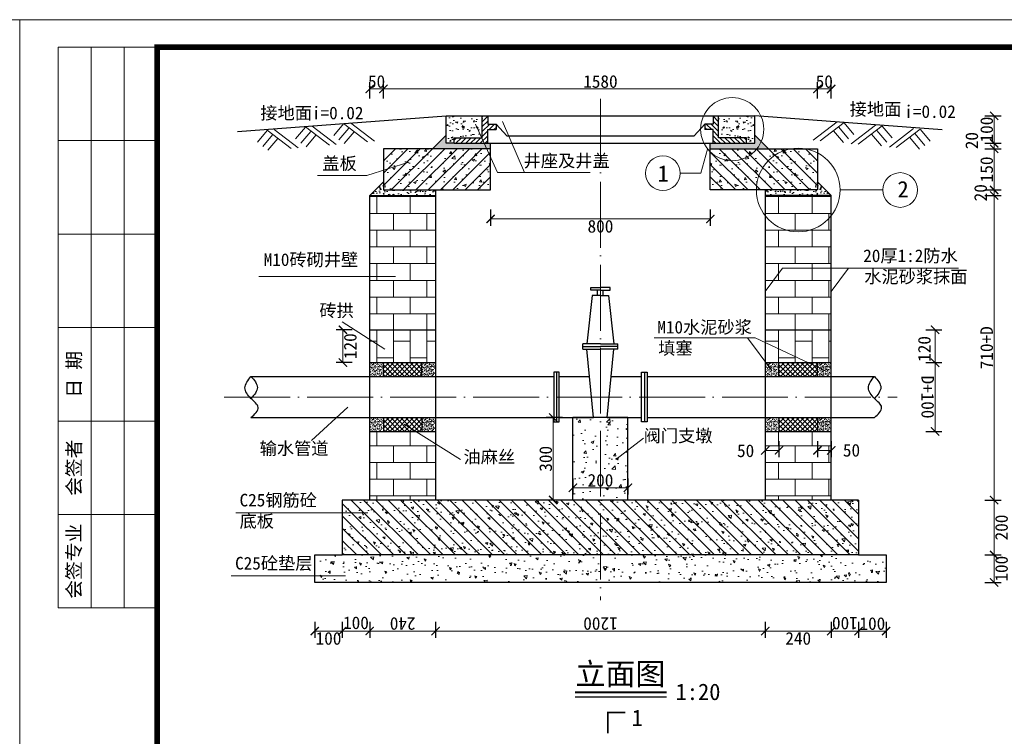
# Model space of a CAD drawing. Extents: x -27255 to 1448651, y 31034 to 8081248.
# Tile 53 of 198: x 585075 to 585254, y 3857103 to 3857233. Entities that reach past the tile are written whole.
import ezdxf

# ---------------------------------------------------------------- set-up
doc = ezdxf.new("R2010")
doc.units = 0
doc.linetypes.add('ACAD_ISO04W100', pattern=[30, 24, -3, 0, -3])
doc.layers.get('0').update_dxf_attribs({"linetype": 'CONTINUOUS'})
for name, color, linetype, lineweight in [('0 中心线', 1, 'ACAD_ISO04W100', 13), ('0 可见轮廓线', 2, 'CONTINUOUS', 30), ('0 填充', 4, 'CONTINUOUS', 9), ('0 细实线', 4, 'CONTINUOUS', 9), ('0.09标注线', 3, 'CONTINUOUS', 9), ('0.13填充', 8, 'CONTINUOUS', 9), ('图框', 7, 'CONTINUOUS', 20), ('文字', 7, 'CONTINUOUS', 15)]:
    doc.layers.add(name, color=color, linetype=linetype, lineweight=lineweight)
doc.styles.add('-仿宋_GB2312', font='FangSong_GB2312.ttf')
doc.styles.add('宋体', font='FangSong_GB2312.ttf')
doc.dimstyles.new('副本 (2) STANDARD', dxfattribs={"dimscale": 0, "dimtxt": 2.3, "dimasz": 1.5, "dimexe": 1.25, "dimexo": 1.5, "dimgap": 0.2, "dimtad": 1, "dimdec": 1, "dimzin": 0, "dimdsep": 46, "dimtxsty": '-仿宋_GB2312', "dimblk": 'ARCHTICK', "dimcen": 0.09, "dimadec": 0, "dimazin": 0, "dimtfac": 1, "dimtdec": 1, "dimtix": 1, "dimtmove": 2, "dimatfit": 3, "dimfxl": 1.7, "dimfxlon": 1, "dimtolj": 1, "dimtzin": 0, "dimlwd": 9, "dimarcsym": 0})
pattern_1 = [(50, (584153.238, 3856821.8227), (1.8218467, -0.1593909), [0.1905, -2.0955]), (355, (584153.238, 3856821.8227), (-0.3524283, 1.9105664), [0.1524, -1.6764]), (100.451, (584153.3898, 3856821.8095), (1.469425, 1.751167), [0.1619, -1.7809]), (46.1842, (584153.238, 3856822.3307), (2.7107904, -0.4204233), [0.28575, -3.14325]), (96.6356, (584153.4638, 3856822.2957), (2.3740423, 2.4742556), [0.24285, -2.67135]), (351.184, (584153.238, 3856822.3307), (2.374046, 2.474251), [0.2286, -2.5146]), (21, (584153.492, 3856822.2037), (1.5161488, -1.0226552), [0.1905, -2.0955]), (326, (584153.492, 3856822.2037), (0.6180203, 1.8418797), [0.1524, -1.6764]), (71.4514, (584153.6183, 3856822.1185), (2.134165, 0.8192286), [0.1619, -1.7809]), (37.5, (584153.23794, 3856821.82274), (0.03088603, 0.8455504), [0, -1.65608, 0, -1.7018, 0, -1.68275]), (7.5, (584153.2379, 3856821.8227), (0.6681966, 1.00180575), [0, -0.97028, 0, -1.61798, 0, -0.64135]), (327.5, (584152.6715, 3856821.82274), (1.35590595, -0.05728744), [0, -0.635, 0, -1.9812, 0, -2.6289]), (317.5, (584152.4175, 3856821.8227), (1.4812918, 0.2542649), [0, -0.8255, 0, -1.31572, 0, -1.8669])]
pattern_2 = [(140, (584109.308, 3856948.531), (0.398477, 4.554617), [0.47625, -5.23875]), (85, (584109.308, 3856948.531), (-4.776416, -0.88107), [0.381, -4.191]), (190.451, (584109.341, 3856948.9104), (-4.377917, 3.673563), [0.40475, -4.45225]), (136.1842, (584108.038, 3856948.531), (1.051058, 6.776976), [0.714375, -7.858125]), (186.6356, (584108.1255, 3856949.0956), (-6.18564, 5.935106), [0.607125, -6.678375]), (81.184, (584108.038, 3856948.531), (-6.18563, 5.935115), [0.5715, -6.2865]), (111, (584108.3554, 3856949.166), (2.556638, 3.790372), [0.47625, -5.23875]), (56, (584108.3554, 3856949.166), (-4.6047, 1.54505), [0.381, -4.191]), (161.4514, (584108.5684, 3856949.4817), (-2.048071, 5.335412), [0.40475, -4.45225]), (127.5, (584109.3079, 3856948.5308), (-2.113876, 0.077215), [0, -4.1402, 0, -4.2545, 0, -4.206875]), (97.5, (584109.3079, 3856948.5308), (-2.5045144, 1.6704916), [0, -2.4257, 0, -4.04495, 0, -1.603375]), (57.5, (584109.3079, 3856947.1148), (0.1432186, 3.389765), [0, -1.5875, 0, -4.953, 0, -6.57225]), (47.5, (584109.308, 3856946.4798), (-0.635662, 3.7032295), [0, -2.06375, 0, -3.2893, 0, -4.66725])]
pattern_3 = [(130, (586207.2976, 3856821.8227), (-1.8218467, -0.1593909), [0.1905, -2.0955]), (185, (586207.2976, 3856821.8227), (0.3524283, 1.9105664), [0.1524, -1.6764]), (79.549, (586207.1457, 3856821.8095), (-1.469425, 1.751167), [0.1619, -1.7809]), (133.8158, (586207.2976, 3856822.3307), (-2.7107904, -0.4204233), [0.28575, -3.14325]), (83.3644, (586207.0717, 3856822.2957), (-2.3740423, 2.4742556), [0.24285, -2.67135]), (188.816, (586207.2976, 3856822.3307), (-2.374046, 2.474251), [0.2286, -2.5146]), (159, (586207.0436, 3856822.2037), (-1.5161488, -1.0226552), [0.1905, -2.0955]), (214, (586207.0436, 3856822.2037), (-0.6180203, 1.8418797), [0.1524, -1.6764]), (108.5486, (586206.9172, 3856822.1185), (-2.134165, 0.8192286), [0.1619, -1.7809]), (142.5, (586207.29756, 3856821.82274), (-0.03088603, 0.8455504), [0, -1.65608, 0, -1.7018, 0, -1.68275]), (172.5, (586207.2976, 3856821.8227), (-0.6681966, 1.00180575), [0, -0.97028, 0, -1.61798, 0, -0.64135]), (212.5, (586207.864, 3856821.82274), (-1.35590595, -0.05728744), [0, -0.635, 0, -1.9812, 0, -2.6289]), (222.5, (586208.118, 3856821.8227), (-1.4812918, 0.2542649), [0, -0.8255, 0, -1.31572, 0, -1.8669])]

# ---------------------------------------------------------------- blocks, each defined once
blk = doc.blocks.new('_ARCHTICK')
at = {"color": 0, "linetype": 'ByBlock', "const_width": 0.15}
blk.add_lwpolyline([(-0.5, -0.5), (0.5, 0.5)], dxfattribs=at)
blk = doc.blocks.new('d4trtg')
at = {"lineweight": 0}
for p, q in [((653868.4, 3899605.3), (653868.4, 3902577.3)), ((653868.4, 3902577.3), (658071.2, 3902577.3)), ((658071.2, 3902577.3), (658071.2, 3899605.3))]:
    blk.add_line(p, q, dxfattribs=at)
for p, q in [((654118.6, 3902527.3), (653938.4, 3902527.3)), ((653938.4, 3902527.3), (653938.4, 3901506.6)), ((653998.5, 3902527.3), (653998.5, 3901506.6)), ((654058.5, 3902527.3), (654058.5, 3901506.6)), ((654118.6, 3902357.2), (653938.4, 3902357.2)), ((654118.6, 3902187.1), (653938.4, 3902187.1)), ((654118.6, 3902017), (653938.4, 3902017)), ((654118.6, 3901846.8), (653938.4, 3901846.8)), ((654118.6, 3901676.7), (653938.4, 3901676.7)), ((654118.6, 3901506.6), (653938.4, 3901506.6))]:
    blk.add_line(p, q)
at = {"lineweight": 0, "const_width": 10}
blk.add_lwpolyline([(654118.6, 3902527.3), (658021.2, 3902527.3), (658021.2, 3899655.4), (654118.6, 3899655.4)], close=True, dxfattribs=at)
at = {"char_height": 25.02, "attachment_point": 5, "rotation": 90, "style": '宋体'}
for s, insert in [('日 期', (653968.5, 3901931.9)), ('会签者', (653968.5, 3901761.8)), ('会签专业', (653968.5, 3901591.7))]:
    blk.add_mtext(s, dxfattribs=dict(at, insert=insert))

msp = doc.modelspace()

# ---------------------------------------------------------------- hatches: boundary and pattern name
at = {"layer": '0 填充'}
h = msp.add_hatch(dxfattribs=at)
h.set_pattern_fill('AR-CONC', color=256, scale=0.015, style=0)
h.set_pattern_definition([(50, (584109.3079, 3856935.9577), (2.73277, -0.2390863), [0.28575, -3.14325]), (355, (584109.308, 3856935.9577), (-0.5286424, 2.86585), [0.2286, -2.5146]), (100.451, (584109.5356, 3856935.9377), (2.2041375, 2.62675), [0.24285, -2.67135]), (46.1842, (584109.308, 3856936.7197), (4.066186, -0.630635), [0.428625, -4.714875]), (96.6356, (584109.6467, 3856936.667), (3.561064, 3.711383), [0.364275, -4.007025]), (351.184, (584109.308, 3856936.7197), (3.561069, 3.711377), [0.3429, -3.7719]), (21, (584109.6889, 3856936.5292), (2.274223, -1.533983), [0.28575, -3.14325]), (326, (584109.689, 3856936.5292), (0.9270304, 2.7628195), [0.2286, -2.5146]), (71.4514, (584109.8784, 3856936.4013), (3.2012474, 1.228843), [0.24285, -2.67135]), (37.5, (584109.3079, 3856935.9577), (0.04632905, 1.2683256), [0, -2.48412, 0, -2.5527, 0, -2.524125]), (7.5, (584109.3079, 3856935.9577), (1.002295, 1.5027086), [0, -1.45542, 0, -2.42697, 0, -0.962025]), (327.5, (584108.4582, 3856935.9577), (2.0338589, -0.0859312), [0, -0.9525, 0, -2.9718, 0, -3.94335]), (317.5, (584108.0772, 3856935.9577), (2.2219377, 0.3813974), [0, -1.23825, 0, -1.97358, 0, -2.80035])])
h.paths.add_polyline_path([(585152.16775, 3857210.84578), (585153.66775, 3857210.84578), (585153.66775, 3857211.84578), (585158.768, 3857211.84578), (585158.768, 3857215.84578), (585152.16775, 3857215.84578)])
h = msp.add_hatch(dxfattribs=at)
h.set_pattern_fill('ANSI31', color=256, scale=5, style=0)
h.set_pattern_definition([(45, (574962.31876, 3866201.23377), (-0.441941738, 0.441941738), [])])
h.paths.add_polyline_path([(585153.66775, 3857211.84578), (585153.66775, 3857210.84578), (585159.768, 3857210.84578), (585159.768, 3857213.34578), (585161.268, 3857213.34578), (585161.268, 3857214.34578), (585159.768, 3857214.34578), (585159.768, 3857215.84578), (585158.768, 3857215.84578), (585158.768, 3857211.84578)])
h = msp.add_hatch(dxfattribs=at)
h.set_pattern_fill('ANSI31', color=256, scale=5, style=0)
h.set_pattern_definition([(135, (595398.21674, 3866201.23377), (0.441941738, 0.441941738), [])])
h.paths.add_polyline_path([(585206.86775, 3857211.84578), (585206.86775, 3857210.84578), (585200.7675, 3857210.84578), (585200.7675, 3857213.34578), (585199.2675, 3857213.34578), (585199.2675, 3857214.34578), (585200.7675, 3857214.34578), (585200.7675, 3857215.84578), (585201.7675, 3857215.84578), (585201.7675, 3857211.84578)])
h = msp.add_hatch(dxfattribs=at)
h.set_pattern_fill('AR-CONC', color=256, scale=0.015, style=0)
h.set_pattern_definition([(130, (586251.2276, 3856935.9577), (-2.73277, -0.2390863), [0.28575, -3.14325]), (185, (586251.2276, 3856935.9577), (0.5286424, 2.86585), [0.2286, -2.5146]), (79.549, (586251, 3856935.9377), (-2.2041375, 2.62675), [0.24285, -2.67135]), (133.8158, (586251.2276, 3856936.7197), (-4.066186, -0.630635), [0.428625, -4.714875]), (83.3644, (586250.8888, 3856936.667), (-3.561064, 3.711383), [0.364275, -4.007025]), (188.816, (586251.2276, 3856936.7197), (-3.561069, 3.711377), [0.3429, -3.7719]), (159, (586250.8466, 3856936.5292), (-2.274223, -1.533983), [0.28575, -3.14325]), (214, (586250.8466, 3856936.5292), (-0.9270304, 2.7628195), [0.2286, -2.5146]), (108.5486, (586250.657, 3856936.4013), (-3.2012474, 1.228843), [0.24285, -2.67135]), (142.5, (586251.2276, 3856935.9577), (-0.04632905, 1.2683256), [0, -2.48412, 0, -2.5527, 0, -2.524125]), (172.5, (586251.2276, 3856935.9577), (-1.002295, 1.5027086), [0, -1.45542, 0, -2.42697, 0, -0.962025]), (212.5, (586252.0773, 3856935.9577), (-2.0338589, -0.0859312), [0, -0.9525, 0, -2.9718, 0, -3.94335]), (222.5, (586252.4583, 3856935.9577), (-2.2219377, 0.3813974), [0, -1.23825, 0, -1.97358, 0, -2.80035])])
h.paths.add_polyline_path([(585208.36775, 3857210.84578), (585206.86775, 3857210.84578), (585206.86775, 3857211.84578), (585201.7675, 3857211.84578), (585201.7675, 3857215.84578), (585208.36775, 3857215.84578)])
h = msp.add_hatch(dxfattribs=at)
h.set_pattern_fill('AR-CONC', color=256, scale=0.01, style=0)
h.set_pattern_definition(pattern_3)
h.paths.add_polyline_path([(585150.99517, 3857211.1732), (585152.16725, 3857212.34528), (585152.16725, 3857210.84578), (585153.66725, 3857210.84578), (585160.26745, 3857210.84578), (585160.26749, 3857209.84497), (585151.78397, 3857209.84463, -0.067529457)], flags=17)
h.paths.add_polyline_path([(585150.99517, 3857211.1732, 0.067529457), (585151.78397, 3857209.84463), (585149.66651, 3857209.84455)])
h.paths.add_polyline_path([(585201.41869, 3857210.84578), (585206.86775, 3857210.84578), (585208.36775, 3857210.84578), (585208.36775, 3857212.34578), (585210.86775, 3857209.84578), (585200.96697, 3857209.84578)])
h.paths.add_polyline_path([(585200.26775, 3857210.84578), (585201.41869, 3857210.84578), (585200.96697, 3857209.84578), (585200.26775, 3857209.84578)])
h.paths.add_polyline_path([(585150.99517, 3857211.1732), (585152.16725, 3857212.34528), (585152.16725, 3857210.84578), (585153.66725, 3857210.84578), (585160.26745, 3857210.84578), (585160.26749, 3857209.84497), (585151.78397, 3857209.84463, -0.067529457)], flags=17)
h.paths.add_polyline_path([(585150.99517, 3857211.1732, 0.067529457), (585151.78397, 3857209.84463), (585149.66651, 3857209.84455)], flags=17)
h = msp.add_hatch(dxfattribs=at)
h.set_pattern_fill('AR-CONC', color=256, scale=0.01, style=0)
h.set_pattern_definition(pattern_1)
h.paths.add_polyline_path([(585209.54034, 3857211.1732), (585208.36826, 3857212.34528), (585208.36826, 3857210.84578), (585206.86826, 3857210.84578), (585200.26806, 3857210.84578), (585200.26802, 3857209.84497), (585208.75153, 3857209.84463, 0.067529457)], flags=17)
h.paths.add_polyline_path([(585209.54034, 3857211.1732, -0.067529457), (585208.75153, 3857209.84463), (585210.86899, 3857209.84455)])
h.paths.add_polyline_path([(585159.11681, 3857210.84578), (585153.66775, 3857210.84578), (585152.16775, 3857210.84578), (585152.16775, 3857212.34578), (585149.66775, 3857209.84578), (585159.56853, 3857209.84578)])
h.paths.add_polyline_path([(585160.26775, 3857210.84578), (585159.11681, 3857210.84578), (585159.56853, 3857209.84578), (585160.26775, 3857209.84578)])
h.paths.add_polyline_path([(585209.54034, 3857211.1732), (585208.36826, 3857212.34528), (585208.36826, 3857210.84578), (585206.86826, 3857210.84578), (585200.26806, 3857210.84578), (585200.26802, 3857209.84497), (585208.75153, 3857209.84463, 0.067529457)], flags=17)
h.paths.add_polyline_path([(585209.54034, 3857211.1732, -0.067529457), (585208.75153, 3857209.84463), (585210.86899, 3857209.84455)], flags=17)
h = msp.add_hatch(dxfattribs=at)
h.set_pattern_fill('AR-CONC', color=256, scale=0.025, style=0)
h.set_pattern_definition([(50, (584153.238, 3856821.8227), (4.554617, -0.398477), [0.47625, -5.23875]), (355, (584153.238, 3856821.8227), (-0.88107, 4.776416), [0.381, -4.191]), (100.451, (584153.6175, 3856821.7895), (3.673563, 4.377917), [0.40475, -4.45225]), (46.1842, (584153.238, 3856823.093), (6.776976, -1.051058), [0.714375, -7.858125]), (96.6356, (584153.803, 3856823.005), (5.935106, 6.18564), [0.607125, -6.678375]), (351.184, (584153.238, 3856823.093), (5.935115, 6.18563), [0.5715, -6.2865]), (21, (584153.873, 3856822.7752), (3.790372, -2.556638), [0.47625, -5.23875]), (326, (584153.873, 3856822.7752), (1.54505, 4.6047), [0.381, -4.191]), (71.4514, (584154.189, 3856822.562), (5.335412, 2.048071), [0.40475, -4.45225]), (37.5, (584153.238, 3856821.8227), (0.077215, 2.113876), [0, -4.1402, 0, -4.2545, 0, -4.206875]), (7.5, (584153.238, 3856821.8227), (1.6704916, 2.5045144), [0, -2.4257, 0, -4.04495, 0, -1.603375]), (327.5, (584151.8219, 3856821.8227), (3.389765, -0.1432186), [0, -1.5875, 0, -4.953, 0, -6.57225]), (317.5, (584151.187, 3856821.8227), (3.7032295, 0.635662), [0, -2.06375, 0, -3.2893, 0, -4.66725])])
h.paths.add_polyline_path([(585160.26775, 3857202.34578), (585160.26775, 3857208.29789), (585159.56853, 3857209.84578), (585140.76775, 3857209.84578), (585140.76775, 3857202.34578)])
h.paths.add_polyline_path([(585160.26775, 3857208.29789), (585160.26775, 3857209.84578), (585159.56853, 3857209.84578)])
h = msp.add_hatch(dxfattribs=at)
h.set_pattern_fill('ANSI31', color=256, scale=0.5, style=0)
h.set_pattern_definition([(45, (584153.238, 3856821.8227), (-1.122532, 1.122532), [])])
h.paths.add_polyline_path([(585140.76775, 3857209.84578), (585140.76775, 3857202.34578), (585160.26775, 3857202.34578), (585160.26775, 3857208.29789), (585159.56853, 3857209.84578)])
h.paths.add_polyline_path([(585160.26775, 3857208.29789), (585160.26775, 3857209.84578), (585159.56853, 3857209.84578)], flags=17)
h = msp.add_hatch(dxfattribs=at)
h.set_pattern_fill('AR-CONC', color=256, scale=0.025, style=0)
h.set_pattern_definition([(130, (586207.2976, 3856821.8227), (-4.554617, -0.398477), [0.47625, -5.23875]), (185, (586207.2976, 3856821.8227), (0.88107, 4.776416), [0.381, -4.191]), (79.549, (586206.918, 3856821.7895), (-3.673563, 4.377917), [0.40475, -4.45225]), (133.8158, (586207.2976, 3856823.093), (-6.776976, -1.051058), [0.714375, -7.858125]), (83.3644, (586206.733, 3856823.005), (-5.935106, 6.18564), [0.607125, -6.678375]), (188.816, (586207.2976, 3856823.093), (-5.935115, 6.18563), [0.5715, -6.2865]), (159, (586206.6626, 3856822.7752), (-3.790372, -2.556638), [0.47625, -5.23875]), (214, (586206.6626, 3856822.7752), (-1.54505, 4.6047), [0.381, -4.191]), (108.5486, (586206.3467, 3856822.562), (-5.335412, 2.048071), [0.40475, -4.45225]), (142.5, (586207.2976, 3856821.8227), (-0.077215, 2.113876), [0, -4.1402, 0, -4.2545, 0, -4.206875]), (172.5, (586207.2976, 3856821.8227), (-1.6704916, 2.5045144), [0, -2.4257, 0, -4.04495, 0, -1.603375]), (212.5, (586208.7136, 3856821.8227), (-3.389765, -0.1432186), [0, -1.5875, 0, -4.953, 0, -6.57225]), (222.5, (586209.3486, 3856821.8227), (-3.7032295, 0.635662), [0, -2.06375, 0, -3.2893, 0, -4.66725])])
h.paths.add_polyline_path([(585200.26775, 3857208.29789), (585200.96697, 3857209.84578), (585219.76775, 3857209.84578), (585219.76775, 3857202.34578), (585200.26775, 3857202.34578)])
h.paths.add_polyline_path([(585200.26775, 3857209.84578), (585200.96697, 3857209.84578), (585200.26775, 3857208.29789)])
h = msp.add_hatch(dxfattribs=at)
h.set_pattern_fill('ANSI31', color=256, scale=0.5, style=0)
h.set_pattern_definition([(135, (586207.2976, 3856821.8227), (1.122532, 1.122532), [])])
h.paths.add_polyline_path([(585200.26775, 3857208.29789), (585200.96697, 3857209.84578), (585219.76775, 3857209.84578), (585219.76775, 3857202.34578), (585200.26775, 3857202.34578)])
h.paths.add_polyline_path([(585200.26775, 3857209.84578), (585200.96697, 3857209.84578), (585200.26775, 3857208.29789)])
h = msp.add_hatch(dxfattribs=at)
h.set_pattern_fill('AR-CONC', color=256, scale=0.01, style=0)
h.set_pattern_definition(pattern_1)
h.paths.add_polyline_path([(585140.76775, 3857202.34578), (585140.76775, 3857203.84578), (585138.26775, 3857201.34578), (585150.26775, 3857201.34578), (585150.26775, 3857202.34578)])
h = msp.add_hatch(dxfattribs=at)
h.set_pattern_fill('AR-CONC', color=256, scale=0.01, style=0)
h.set_pattern_definition(pattern_3)
h.paths.add_polyline_path([(585219.76775, 3857202.34578), (585219.76775, 3857203.84578), (585222.26775, 3857201.34578), (585210.26775, 3857201.34578), (585210.26775, 3857202.34578)])
h = msp.add_hatch(dxfattribs=at)
h.set_pattern_fill('AR-B816', color=256, scale=0.015, style=0)
h.set_pattern_definition([(0, (584109.308, 3856935.9577), (0, 3.048), []), (90, (584109.308, 3856935.9577), (-3.048, 3.048), [3.048, -3.048])])
h.paths.add_polyline_path([(585138.26775, 3857176.91895), (585150.26775, 3857176.91895), (585150.26775, 3857201.34578), (585138.26775, 3857201.34578)])
h.paths.add_polyline_path([(585210.26775, 3857176.91895), (585222.26775, 3857176.91895), (585222.26775, 3857201.34558), (585222.26755, 3857201.34578), (585210.26775, 3857201.34578)])
h = msp.add_hatch(dxfattribs=at)
h.set_pattern_fill('AR-B816', color=256, scale=0.015, angle=90, style=0)
h.set_pattern_definition([(90, (584109.308, 3856949.3072), (-3.048, 2e-16), []), (180, (584109.308, 3856949.3072), (-3.048, -3.048), [3.048, -3.048])])
h.paths.add_polyline_path([(585150.26775, 3857176.91895), (585138.26775, 3857176.91895), (585138.26775, 3857170.91895), (585150.26775, 3857170.91895)])
h.paths.add_polyline_path([(585222.26775, 3857176.91895), (585210.26775, 3857176.91895), (585210.26775, 3857174.56711), (585218.05157, 3857170.91895), (585222.26775, 3857170.91895)])
h.paths.add_polyline_path([(585210.26775, 3857174.56711), (585210.26775, 3857171.07169), (585210.38161, 3857170.91895), (585218.05157, 3857170.91895)], flags=17)
h = msp.add_hatch(dxfattribs=at)
h.set_pattern_fill('AR-SAND', color=256, scale=0.25, style=0)
h.set_pattern_definition([(37.5, (574999.837, 3867174.4329), (-0.01574834, 0.481705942), [0, -0.38, 0, -0.425, 0, -0.40625]), (7.5, (574999.837, 3867174.4329), (0.442444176, 0.705536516), [0, -0.205, 0, -0.3425, 0, -0.13125]), (327.5, (574999.5295, 3867174.4329), (0.778535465, 0.001414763), [0, -0.125, 0, -0.45, 0, -0.5875]), (317.5, (574999.5295, 3867174.4329), (0.75153165, 0.21941889), [0, -0.0625, 0, -0.295, 0, -0.3375])])
h.paths.add_polyline_path([(585140.76775, 3857168.41895), (585140.76775, 3857170.91895), (585138.26775, 3857170.91895), (585138.26775, 3857168.41895)])
h = msp.add_hatch(dxfattribs=at)
h.set_pattern_fill('ANSI37', color=256, scale=5, style=0)
h.set_pattern_definition([(45, (574999.837, 3867174.4329), (-0.441941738, 0.441941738), []), (135, (574999.837, 3867174.4329), (-0.441941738, -0.441941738), [])])
h.paths.add_polyline_path([(585140.76775, 3857170.91895), (585140.76775, 3857168.41895), (585147.76775, 3857168.41895), (585147.76775, 3857170.91895)])
h = msp.add_hatch(dxfattribs=at)
h.set_pattern_fill('AR-SAND', color=256, scale=0.25, style=0)
h.set_pattern_definition([(37.5, (575009.337, 3867174.4329), (-0.01574834, 0.481705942), [0, -0.38, 0, -0.425, 0, -0.40625]), (7.5, (575009.337, 3867174.4329), (0.442444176, 0.705536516), [0, -0.205, 0, -0.3425, 0, -0.13125]), (327.5, (575009.0295, 3867174.4329), (0.778535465, 0.001414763), [0, -0.125, 0, -0.45, 0, -0.5875]), (317.5, (575009.0295, 3867174.4329), (0.75153165, 0.21941889), [0, -0.0625, 0, -0.295, 0, -0.3375])])
h.paths.add_polyline_path([(585150.26775, 3857170.91895), (585147.76775, 3857170.91895), (585147.76775, 3857168.41895), (585150.26775, 3857168.41895)])
h = msp.add_hatch(dxfattribs=at)
h.set_pattern_fill('AR-SAND', color=256, scale=0.25, style=0)
h.set_pattern_definition([(37.5, (575071.837, 3867174.4329), (-0.01574834, 0.481705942), [0, -0.38, 0, -0.425, 0, -0.40625]), (7.5, (575071.837, 3867174.4329), (0.442444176, 0.705536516), [0, -0.205, 0, -0.3425, 0, -0.13125]), (327.5, (575071.5295, 3867174.4329), (0.778535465, 0.001414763), [0, -0.125, 0, -0.45, 0, -0.5875]), (317.5, (575071.5295, 3867174.4329), (0.75153165, 0.21941889), [0, -0.0625, 0, -0.295, 0, -0.3375])])
h.paths.add_polyline_path([(585212.76775, 3857168.41895), (585212.76775, 3857170.91895), (585210.26775, 3857170.91895), (585210.26775, 3857168.41895)])
h = msp.add_hatch(dxfattribs=at)
h.set_pattern_fill('ANSI37', color=256, scale=5, style=0)
h.set_pattern_definition([(45, (575071.837, 3867174.4329), (-0.441941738, 0.441941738), []), (135, (575071.837, 3867174.4329), (-0.441941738, -0.441941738), [])])
h.paths.add_polyline_path([(585212.76775, 3857170.91895), (585212.76775, 3857168.41895), (585219.76775, 3857168.41895), (585219.76775, 3857170.91895)])
h = msp.add_hatch(dxfattribs=at)
h.set_pattern_fill('AR-SAND', color=256, scale=0.25, style=0)
h.set_pattern_definition([(37.5, (575081.337, 3867174.4329), (-0.01574834, 0.481705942), [0, -0.38, 0, -0.425, 0, -0.40625]), (7.5, (575081.337, 3867174.4329), (0.442444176, 0.705536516), [0, -0.205, 0, -0.3425, 0, -0.13125]), (327.5, (575081.0295, 3867174.4329), (0.778535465, 0.001414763), [0, -0.125, 0, -0.45, 0, -0.5875]), (317.5, (575081.0295, 3867174.4329), (0.75153165, 0.21941889), [0, -0.0625, 0, -0.295, 0, -0.3375])])
h.paths.add_polyline_path([(585222.26775, 3857170.91895), (585219.76775, 3857170.91895), (585219.76775, 3857168.41895), (585222.26775, 3857168.41895)])
h = msp.add_hatch(dxfattribs=at)
h.set_pattern_fill('AR-SAND', color=256, scale=0.25, style=0)
h.set_pattern_definition([(37.5, (574999.837, 3867164.4329), (-0.01574834, 0.481705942), [0, -0.38, 0, -0.425, 0, -0.40625]), (7.5, (574999.837, 3867164.4329), (0.442444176, 0.705536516), [0, -0.205, 0, -0.3425, 0, -0.13125]), (327.5, (574999.5295, 3867164.4329), (0.778535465, 0.001414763), [0, -0.125, 0, -0.45, 0, -0.5875]), (317.5, (574999.5295, 3867164.4329), (0.75153165, 0.21941889), [0, -0.0625, 0, -0.295, 0, -0.3375])])
h.paths.add_polyline_path([(585140.76775, 3857160.91895), (585138.26775, 3857160.91895), (585138.26775, 3857158.41895), (585140.76775, 3857158.41895)])
h = msp.add_hatch(dxfattribs=at)
h.set_pattern_fill('ANSI37', color=256, scale=5, style=0)
h.set_pattern_definition([(45, (574999.837, 3867164.4329), (-0.441941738, 0.441941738), []), (135, (574999.837, 3867164.4329), (-0.441941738, -0.441941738), [])])
h.paths.add_polyline_path([(585140.76775, 3857160.91895), (585140.76775, 3857158.41895), (585147.76775, 3857158.41895), (585147.76775, 3857160.91895)])
h = msp.add_hatch(dxfattribs=at)
h.set_pattern_fill('AR-SAND', color=256, scale=0.25, style=0)
h.set_pattern_definition([(37.5, (575009.337, 3867164.4329), (-0.01574834, 0.481705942), [0, -0.38, 0, -0.425, 0, -0.40625]), (7.5, (575009.337, 3867164.4329), (0.442444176, 0.705536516), [0, -0.205, 0, -0.3425, 0, -0.13125]), (327.5, (575009.0295, 3867164.4329), (0.778535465, 0.001414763), [0, -0.125, 0, -0.45, 0, -0.5875]), (317.5, (575009.0295, 3867164.4329), (0.75153165, 0.21941889), [0, -0.0625, 0, -0.295, 0, -0.3375])])
h.paths.add_polyline_path([(585150.26775, 3857160.91895), (585147.76775, 3857160.91895), (585147.76775, 3857158.41895), (585150.26775, 3857158.41895)])
h = msp.add_hatch(dxfattribs=at)
h.set_pattern_fill('AR-CONC', color=256, scale=0.75, style=0)
h.set_pattern_definition([(50, (578498.0487, 3868056.977), (5.3794514, -0.470641), [0.5625, -6.1875]), (355, (578498.0487, 3868056.977), (-1.040635, 5.641441), [0.45, -4.95]), (100.4514, (578498.497, 3868056.938), (4.3388204, 5.1707966), [0.4780514, -5.2585658]), (46.1842, (578498.049, 3868058.477), (8.004308, -1.2413926), [0.84375, -9.28125]), (96.6356, (578498.716, 3868058.374), (7.0099703, 7.305884), [0.717077, -7.8878475]), (351.1842, (578498.049, 3868058.477), (7.0099646, 7.3058895), [0.675, -7.425]), (21, (578498.7987, 3868058.102), (4.4768029, -3.0196417), [0.5625, -6.1875]), (326, (578498.7987, 3868058.102), (1.824865, 5.4386253), [0.45, -4.95]), (71.4514, (578499.172, 3868057.8505), (6.3016697, 2.4189787), [0.4780514, -5.2585658]), (37.5, (578498.0487, 3868056.9771), (0.09119891, 2.4967039), [0, -4.89, 0, -5.025, 0, -4.96875]), (7.5, (578498.0487, 3868056.977), (1.97302153, 2.95808784), [0, -2.865, 0, -4.7775, 0, -1.89375]), (327.5, (578496.3762, 3868056.9771), (4.00366827, -0.16916154), [0, -1.875, 0, -5.85, 0, -7.7625]), (317.5, (578495.6262, 3868056.977), (4.3738963, 0.7507874), [0, -2.4375, 0, -3.885, 0, -5.5125])])
h.paths.add_polyline_path([(585180.26775, 3857145.91895), (585185.26775, 3857145.91895), (585185.26775, 3857160.91895), (585180.26775, 3857160.91895)])
h.paths.add_polyline_path([(585175.26775, 3857145.91895), (585180.26775, 3857145.91895), (585180.26775, 3857160.91895), (585175.26775, 3857160.91895)])
h.paths.add_polyline_path([(585177.34811, 3857152.39561), (585183.18739, 3857152.39561), (585183.18739, 3857147.89561), (585177.34811, 3857147.89561)], flags=9)
h = msp.add_hatch(dxfattribs=at)
h.set_pattern_fill('AR-SAND', color=256, scale=0.25, style=0)
h.set_pattern_definition([(37.5, (575071.837, 3867164.4329), (-0.01574834, 0.481705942), [0, -0.38, 0, -0.425, 0, -0.40625]), (7.5, (575071.837, 3867164.4329), (0.442444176, 0.705536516), [0, -0.205, 0, -0.3425, 0, -0.13125]), (327.5, (575071.5295, 3867164.4329), (0.778535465, 0.001414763), [0, -0.125, 0, -0.45, 0, -0.5875]), (317.5, (575071.5295, 3867164.4329), (0.75153165, 0.21941889), [0, -0.0625, 0, -0.295, 0, -0.3375])])
h.paths.add_polyline_path([(585212.76775, 3857160.91895), (585210.26775, 3857160.91895), (585210.26775, 3857158.41895), (585212.76775, 3857158.41895)])
h = msp.add_hatch(dxfattribs=at)
h.set_pattern_fill('ANSI37', color=256, scale=5, style=0)
h.set_pattern_definition([(45, (575071.837, 3867164.4329), (-0.441941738, 0.441941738), []), (135, (575071.837, 3867164.4329), (-0.441941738, -0.441941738), [])])
h.paths.add_polyline_path([(585212.76775, 3857160.91895), (585212.76775, 3857158.41895), (585219.76775, 3857158.41895), (585219.76775, 3857160.91895)])
h = msp.add_hatch(dxfattribs=at)
h.set_pattern_fill('AR-SAND', color=256, scale=0.25, style=0)
h.set_pattern_definition([(37.5, (575081.337, 3867164.4329), (-0.01574834, 0.481705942), [0, -0.38, 0, -0.425, 0, -0.40625]), (7.5, (575081.337, 3867164.4329), (0.442444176, 0.705536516), [0, -0.205, 0, -0.3425, 0, -0.13125]), (327.5, (575081.0295, 3867164.4329), (0.778535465, 0.001414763), [0, -0.125, 0, -0.45, 0, -0.5875]), (317.5, (575081.0295, 3867164.4329), (0.75153165, 0.21941889), [0, -0.0625, 0, -0.295, 0, -0.3375])])
h.paths.add_polyline_path([(585222.26775, 3857160.91895), (585219.76775, 3857160.91895), (585219.76775, 3857158.41895), (585222.26775, 3857158.41895)])
h = msp.add_hatch(dxfattribs=at)
h.set_pattern_fill('AR-B816', color=256, scale=0.015, style=0)
h.set_pattern_definition([(0, (584109.308, 3856948.5308), (0, 3.048), []), (90, (584109.308, 3856948.5308), (-3.048, 3.048), [3.048, -3.048])])
h.paths.add_polyline_path([(585150.26775, 3857156.14326), (585146.64581, 3857158.41895), (585138.26775, 3857158.41895), (585138.26775, 3857145.91895), (585150.26775, 3857145.91895)])
h.paths.add_polyline_path([(585210.26775, 3857145.91895), (585222.26775, 3857145.91895), (585222.26775, 3857158.41895), (585210.26775, 3857158.41895)])
h = msp.add_hatch(dxfattribs=at)
h.set_pattern_fill('AR-CONC', color=256, scale=0.025, angle=90, style=0)
h.set_pattern_definition(pattern_2)
h.paths.add_polyline_path([(585133.26775, 3857145.91895), (585133.26775, 3857135.91895), (585172.76775, 3857135.91895), (585172.76775, 3857145.91895)])
h.paths.add_polyline_path([(585173.26775, 3857145.91895), (585172.76775, 3857145.91895), (585172.76775, 3857135.91895), (585173.26775, 3857135.91895)])
h.paths.add_polyline_path([(585180.26775, 3857145.91895), (585173.26775, 3857145.91895), (585173.26775, 3857135.91895), (585180.26775, 3857135.91895)])
h.paths.add_polyline_path([(585187.26775, 3857135.91895), (585187.76775, 3857135.91895), (585187.76775, 3857145.91895), (585187.26775, 3857145.91895)])
h.paths.add_polyline_path([(585187.76775, 3857135.91895), (585227.26775, 3857135.91895), (585227.26775, 3857145.91895), (585187.76775, 3857145.91895)])
h.paths.add_polyline_path([(585180.26775, 3857135.91895), (585187.26775, 3857135.91895), (585187.26775, 3857145.91895), (585180.26775, 3857145.91895)])
h = msp.add_hatch(dxfattribs=at)
h.set_pattern_fill('ANSI31', color=256, scale=0.5, angle=90, style=0)
h.set_pattern_definition([(135, (584153.238, 3856834.3959), (-1.122532, -1.122532), [])])
h.paths.add_polyline_path([(585133.26775, 3857135.91895), (585172.76775, 3857135.91895), (585172.76775, 3857145.91895), (585133.26775, 3857145.91895)])
h.paths.add_polyline_path([(585172.76775, 3857135.91895), (585173.26775, 3857135.91895), (585173.26775, 3857145.91895), (585172.76775, 3857145.91895)])
h.paths.add_polyline_path([(585173.26775, 3857145.91895), (585173.26775, 3857135.91895), (585180.26775, 3857135.91895), (585180.26775, 3857145.91895)])
h.paths.add_polyline_path([(585187.26775, 3857145.91895), (585180.26775, 3857145.91895), (585180.26775, 3857135.91895), (585187.26775, 3857135.91895)])
h.paths.add_polyline_path([(585187.26775, 3857145.91895), (585187.26775, 3857135.91895), (585187.76775, 3857135.91895), (585187.76775, 3857145.91895)])
h.paths.add_polyline_path([(585187.76775, 3857145.91895), (585187.76775, 3857135.91895), (585227.26775, 3857135.91895), (585227.26775, 3857145.91895)])
h = msp.add_hatch(dxfattribs=at)
h.set_pattern_fill('AR-CONC', color=256, scale=0.025, angle=90, style=0)
h.set_pattern_definition(pattern_2)
h.paths.add_polyline_path([(585172.76775, 3857130.91895), (585172.76775, 3857135.91895), (585133.26775, 3857135.91895), (585128.26775, 3857135.91895), (585128.26775, 3857130.91895)])
h.paths.add_polyline_path([(585172.76775, 3857130.91895), (585173.26775, 3857130.91895), (585173.26775, 3857135.91895), (585172.76775, 3857135.91895)])
h.paths.add_polyline_path([(585173.26775, 3857130.91895), (585180.26775, 3857130.91895), (585180.26775, 3857135.91895), (585173.26775, 3857135.91895)])
h.paths.add_polyline_path([(585187.26775, 3857130.91895), (585187.26775, 3857135.91895), (585180.26775, 3857135.91895), (585180.26775, 3857130.91895)])
h.paths.add_polyline_path([(585187.76775, 3857135.91895), (585187.26775, 3857135.91895), (585187.26775, 3857130.91895), (585187.76775, 3857130.91895)])
h.paths.add_polyline_path([(585187.76775, 3857130.91895), (585232.26775, 3857130.91895), (585232.26775, 3857135.91895), (585227.26775, 3857135.91895), (585187.76775, 3857135.91895)])

# ---------------------------------------------------------------- linework, layer by layer
msp.add_line((585192.29779, 3857110.03988), (585175.63859, 3857110.03988))
at = {"layer": '0 中心线', "ltscale": 0.5}
for p, q in [((585180.26775, 3857218.94103), (585180.26775, 3857127.6754)), ((585111.80271, 3857164.66895), (585234.2683, 3857164.66895))]:
    msp.add_line(p, q, dxfattribs=at)
at = {"layer": '0 可见轮廓线'}
for p, q in [((585114.22313, 3857213.0198), (585152.16775, 3857215.84578)), ((585152.16775, 3857210.84578), (585152.16775, 3857215.84578)), ((585152.16775, 3857215.84578), (585208.36775, 3857215.84578)), ((585158.768, 3857211.84578), (585158.768, 3857215.84578)), ((585159.768, 3857215.84578), (585159.768, 3857214.34578)), ((585200.7675, 3857215.84578), (585200.7675, 3857214.34578)), ((585201.7675, 3857211.84578), (585201.7675, 3857215.84578)), ((585242.45545, 3857213.30705), (585208.36775, 3857215.84578)), ((585208.36775, 3857210.84578), (585208.36775, 3857215.84578)), ((585159.768, 3857214.34578), (585161.268, 3857214.34578)), ((585159.768, 3857210.84578), (585159.768, 3857213.34578)), ((585159.768, 3857213.34578), (585161.268, 3857213.34578)), ((585161.268, 3857214.34578), (585161.268, 3857213.34578)), ((585161.268, 3857214.34578), (585163.21258, 3857212.2306)), ((585199.2675, 3857214.34578), (585197.32292, 3857212.2306)), ((585199.268, 3857214.34578), (585197.32342, 3857212.2306)), ((585200.7675, 3857214.34578), (585199.2675, 3857214.34578)), ((585199.2675, 3857214.34578), (585199.2675, 3857213.34578)), ((585200.7675, 3857213.34578), (585199.2675, 3857213.34578)), ((585200.7675, 3857210.84578), (585200.7675, 3857213.34578)), ((585153.66775, 3857210.84578), (585153.66775, 3857211.84578)), ((585153.66775, 3857211.84578), (585158.768, 3857211.84578)), ((585163.21258, 3857212.2306), (585197.32342, 3857212.2306)), ((585206.86775, 3857211.84578), (585201.7675, 3857211.84578)), ((585206.86775, 3857210.84578), (585206.86775, 3857211.84578)), ((585160.26775, 3857209.84578), (585140.76775, 3857209.84578)), ((585140.76775, 3857209.84578), (585140.76775, 3857202.34578)), ((585153.66775, 3857210.84578), (585152.16775, 3857210.84578)), ((585153.66775, 3857210.84578), (585206.86826, 3857210.84578)), ((585160.26775, 3857202.34578), (585160.26775, 3857210.84578)), ((585200.26775, 3857202.34578), (585200.26775, 3857210.84578)), ((585200.26775, 3857209.84578), (585219.76775, 3857209.84578)), ((585206.86775, 3857210.84578), (585208.36775, 3857210.84578)), ((585219.76775, 3857209.84578), (585219.76775, 3857202.34578)), ((585140.76775, 3857202.34578), (585160.26775, 3857202.34578)), ((585150.26775, 3857202.34578), (585150.26775, 3857155.84578)), ((585219.76775, 3857202.34578), (585200.26775, 3857202.34578)), ((585210.26775, 3857202.34457), (585210.26775, 3857155.84578)), ((585138.26775, 3857155.84578), (585138.26775, 3857201.34578)), ((585222.26775, 3857155.84578), (585222.26775, 3857201.34578)), ((585138.26775, 3857176.91895), (585150.26775, 3857176.91895)), ((585210.26775, 3857176.91895), (585222.26775, 3857176.91895)), ((585138.26775, 3857170.91895), (585150.26775, 3857170.91895)), ((585140.76775, 3857168.41498), (585140.76775, 3857170.91895)), ((585147.76775, 3857168.41498), (585147.76775, 3857170.91895)), ((585210.26775, 3857170.91895), (585222.26775, 3857170.91895)), ((585212.76775, 3857168.41498), (585212.76775, 3857170.91895)), ((585219.76775, 3857168.41498), (585219.76775, 3857170.91895)), ((585116.65287, 3857168.41895), (585171.76775, 3857168.41895)), ((585172.76775, 3857168.41895), (585178.29407, 3857168.41895)), ((585182.2281, 3857168.41895), (585187.76775, 3857168.41895)), ((585188.76775, 3857168.41895), (585230.13619, 3857168.41895)), ((585116.65287, 3857160.91895), (585171.76775, 3857160.91895)), ((585138.26775, 3857145.91895), (585138.26775, 3857160.91895)), ((585140.76775, 3857160.92293), (585140.76775, 3857158.41895)), ((585147.76775, 3857160.92293), (585147.76775, 3857158.41895)), ((585150.26775, 3857160.91895), (585150.26775, 3857145.91895)), ((585172.76775, 3857160.91895), (585179.01109, 3857160.91895)), ((585175.26775, 3857145.91895), (585175.26775, 3857160.91895)), ((585185.26775, 3857160.91895), (585175.26775, 3857160.91895)), ((585181.51109, 3857160.91895), (585187.76775, 3857160.91895)), ((585185.26775, 3857145.91895), (585185.26775, 3857160.91895)), ((585188.76775, 3857160.91895), (585230.13619, 3857160.91895)), ((585210.26775, 3857160.91895), (585210.26775, 3857145.91895)), ((585212.76775, 3857160.92293), (585212.76775, 3857158.41895)), ((585219.76775, 3857160.92293), (585219.76775, 3857158.41895)), ((585222.26775, 3857145.91895), (585222.26775, 3857160.91895)), ((585138.26775, 3857158.41895), (585150.26775, 3857158.41895)), ((585210.26775, 3857158.41895), (585222.26775, 3857158.41895)), ((585227.26775, 3857145.91895), (585133.26775, 3857145.91895)), ((585133.26775, 3857145.91895), (585133.26775, 3857135.91895)), ((585227.26775, 3857145.91895), (585227.26775, 3857135.91895)), ((585227.26775, 3857135.91895), (585133.26775, 3857135.91895))]:
    msp.add_line(p, q, dxfattribs=at)
at = {"layer": '0 可见轮廓线', "color": 6}
for p, q in [((585178.51109, 3857184.12503), (585178.51109, 3857184.62503)), ((585178.51109, 3857184.62503), (585180.26109, 3857184.62503)), ((585182.01109, 3857184.62503), (585180.26109, 3857184.62503)), ((585182.01109, 3857184.12503), (585182.01109, 3857184.62503)), ((585180.26109, 3857184.12503), (585178.51109, 3857184.12503)), ((585179.76109, 3857183.12503), (585179.76109, 3857184.12503)), ((585180.26109, 3857184.12503), (585182.01109, 3857184.12503)), ((585180.76109, 3857183.12503), (585180.76109, 3857184.12503)), ((585179.01109, 3857160.91895), (585177.82058, 3857173.37163)), ((585181.51109, 3857160.91895), (585182.70159, 3857173.37163))]:
    msp.add_line(p, q, dxfattribs=at)
at = {"layer": '0 可见轮廓线'}
for points in [[(585149.66775, 3857209.84578), (585152.16775, 3857212.34578)], [(585210.86775, 3857209.84578), (585208.36775, 3857212.34578)], [(585138.26775, 3857201.34578), (585140.76775, 3857203.84578)], [(585222.26775, 3857201.34578), (585219.76775, 3857203.84578)], [(585138.26775, 3857201.34578), (585150.26775, 3857201.34578)], [(585222.26775, 3857201.34578), (585210.26775, 3857201.34578)], [(585227.26775, 3857135.91895), (585232.26775, 3857135.91895), (585232.26775, 3857130.91895), (585128.26775, 3857130.91895), (585128.26775, 3857135.91895), (585133.26775, 3857135.91895)]]:
    msp.add_lwpolyline(points, dxfattribs=at)
at = {"layer": '0 可见轮廓线', "color": 6}
for points in [[(585180.26109, 3857183.12503), (585178.76109, 3857183.12503), (585177.82058, 3857174.37163)], [(585180.26109, 3857183.12503), (585181.76109, 3857183.12503), (585182.70159, 3857174.37163)], [(585180.26109, 3857174.37163), (585177.07058, 3857174.37163)], [(585177.07058, 3857173.37163), (585177.07058, 3857174.37163)], [(585177.07058, 3857173.87163), (585180.26109, 3857173.87163)], [(585180.26109, 3857174.37163), (585183.45159, 3857174.37163)], [(585183.45159, 3857173.87163), (585180.26109, 3857173.87163)], [(585183.45159, 3857173.37163), (585183.45159, 3857174.37163)], [(585177.07058, 3857173.37163), (585180.26109, 3857173.37163)], [(585177.82058, 3857173.37163), (585180.26109, 3857173.37163)], [(585182.70159, 3857173.37163), (585180.26109, 3857173.37163)], [(585183.45159, 3857173.37163), (585180.26109, 3857173.37163)], [(585172.76775, 3857169.16895), (585172.76775, 3857169.16895), (585171.76775, 3857169.16895), (585171.76775, 3857160.16895), (585172.76775, 3857160.16895), (585172.76775, 3857169.16895)], [(585172.26775, 3857169.16895), (585172.26775, 3857160.16895)], [(585187.76775, 3857169.16895), (585187.76775, 3857169.16895), (585188.76775, 3857169.16895), (585188.76775, 3857160.16895), (585187.76775, 3857160.16895), (585187.76775, 3857169.16895)], [(585188.26775, 3857169.16895), (585188.26775, 3857160.16895)]]:
    msp.add_lwpolyline(points, dxfattribs=at)
at = {"layer": '0 可见轮廓线', "const_width": 0.3}
msp.add_lwpolyline([(585184.82439, 3857107.25618), (585181.63228, 3857107.25618), (585181.63228, 3857103.44099)], dxfattribs=at)
at = {"layer": '0 可见轮廓线'}
for points in [[(585116.65287, 3857160.91895), (585117.96708, 3857162.77393), (585116.65287, 3857164.40473), (585115.55813, 3857166.31914), (585116.65287, 3857168.41895)], [(585116.65287, 3857168.41895), (585117.82538, 3857166.39004), (585116.65287, 3857164.40473)], [(585230.13619, 3857160.91895), (585231.4504, 3857162.77393), (585230.13619, 3857164.40473), (585229.04145, 3857166.31914), (585230.13619, 3857168.41895)], [(585230.13619, 3857168.41895), (585231.3087, 3857166.39004), (585230.13619, 3857164.40473)]]:
    msp.add_spline(points, degree=3, dxfattribs=at)
at = {"layer": '0 填充'}
for p, q in [((585223.3683, 3857214.72863), (585218.9955, 3857211.38549)), ((585119.61333, 3857213.18578), (585117.8257, 3857211.05804)), ((585119.6179, 3857213.22474), (585123.99069, 3857209.88159)), ((585120.86439, 3857213.33379), (585125.23719, 3857209.99065)), ((585126.55396, 3857213.79301), (585124.76634, 3857211.66527)), ((585127.52212, 3857212.98164), (585125.73449, 3857210.85391)), ((585126.55853, 3857213.83196), (585130.93133, 3857210.48882)), ((585127.80503, 3857213.94102), (585132.17783, 3857210.59787)), ((585133.4946, 3857214.40023), (585131.70698, 3857212.2725)), ((585134.46275, 3857213.58887), (585132.67513, 3857211.46113)), ((585133.49917, 3857214.43919), (585137.87197, 3857211.09605)), ((585135.41535, 3857212.95536), (585133.62773, 3857210.82763)), ((585134.74566, 3857214.54825), (585139.11846, 3857211.2051)), ((585224.6148, 3857214.61958), (585220.242, 3857211.27643)), ((585222.69862, 3857213.13575), (585224.48624, 3857211.00801)), ((585223.65122, 3857213.76926), (585225.43884, 3857211.64152)), ((585224.61937, 3857214.58062), (585226.40699, 3857212.45288)), ((585230.30894, 3857214.1214), (585225.93614, 3857210.77826)), ((585231.55543, 3857214.01235), (585227.18264, 3857210.6692)), ((585230.59185, 3857213.16203), (585232.37947, 3857211.03429)), ((585231.56, 3857213.97339), (585233.34763, 3857211.84565)), ((585237.24957, 3857213.51418), (585232.87678, 3857210.17103)), ((585238.49607, 3857213.40512), (585234.12327, 3857210.06198)), ((585238.50064, 3857213.36616), (585240.28826, 3857211.23843)), ((585120.58148, 3857212.37442), (585118.79386, 3857210.24668)), ((585121.53408, 3857211.74091), (585119.74646, 3857209.61317)), ((585128.47471, 3857212.34814), (585126.68709, 3857210.2204)), ((585229.63925, 3857212.52852), (585231.42687, 3857210.40078)), ((585236.57989, 3857211.92129), (585238.36751, 3857209.79356)), ((585237.53249, 3857212.5548), (585239.32011, 3857210.42706))]:
    msp.add_line(p, q, dxfattribs=at)
at = {"layer": '0 细实线'}
for p, q in [((585162.46945, 3857214.80959), (585166.4635, 3857205.54846)), ((585157.55122, 3857214.31159), (585161.50973, 3857205.54846)), ((585161.50973, 3857205.54846), (585178.39307, 3857205.54846)), ((585223.8857, 3857202.34578), (585231.6785, 3857202.34578)), ((585210.26775, 3857183.87824), (585213.42295, 3857188.11098)), ((585213.42295, 3857188.11098), (585245.44266, 3857188.11098)), ((585222.26775, 3857183.87824), (585225.42295, 3857188.11098)), ((585142.96886, 3857186.61102), (585118.10551, 3857186.61102)), ((585133.23772, 3857178.38045), (585141.04564, 3857173.34642)), ((585208.42947, 3857175.42869), (585190.0365, 3857175.42869)), ((585211.45136, 3857169.48387), (585207.01994, 3857175.42869)), ((585221.1135, 3857169.48387), (585208.42947, 3857175.42869)), ((585134.30268, 3857162.81306), (585127.6592, 3857156.74039)), ((585144.52679, 3857159.75035), (585154.80515, 3857153.29238)), ((585188.0854, 3857157.20196), (585183.06663, 3857153.28744)), ((585137.93979, 3857143.5814), (585113.88279, 3857143.5814)), ((585133.85021, 3857132.09839), (585113.06889, 3857132.09839))]:
    msp.add_line(p, q, dxfattribs=at)
for points in [[(585194.78586, 3857205.39836), (585198.55191, 3857205.39836), (585199.78205, 3857209.80244)], [(585128.79279, 3857204.99939), (585137.75389, 3857204.99939), (585145.40795, 3857207.40847)]]:
    msp.add_lwpolyline(points, dxfattribs=at)
for centre, radius in [((585204.2499, 3857213.41583), 5.74615), ((585216.26755, 3857202.34578), 7.61815), ((585191.62862, 3857205.39836), 3.15724), ((585234.83574, 3857202.34578), 3.15724)]:
    msp.add_circle(centre, radius, dxfattribs=at)
at = {"layer": '0.13填充', "color": 7, "lineweight": 40, "ltscale": 0.005}
msp.add_line((585192.29779, 3857110.90468), (585175.63859, 3857110.90468), dxfattribs=at)

# ---------------------------------------------------------------- block references
at = {"layer": '图框', "xscale": 0.09999999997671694, "yscale": 0.1000000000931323, "zscale": 0.1}
for p in [(519267.42961, 3466975.60841), (519687.7136, 3466975.60841)]:
    msp.add_blockref('d4trtg', p, dxfattribs=at)

# ---------------------------------------------------------------- texts
at = {"layer": '0.09标注线', "color": 7, "style": '-仿宋_GB2312'}
for s, p in [('接地面', (585225.64156, 3857215.91069)), ('接地面i=0.02', (585118.36609, 3857215.21818)), ('i=0.02', (585235.58458, 3857215.46652)), ('井座及井盖', (585166.28271, 3857206.51751)), ('20厚1:2防水', (585228.10122, 3857189.23251)), ('水泥砂浆抹面', (585228.29298, 3857185.40584)), ('砖拱', (585129.1094, 3857179.2673)), ('M10水泥砂浆', (585190.6189, 3857176.22783)), ('填塞', (585190.78419, 3857172.40116)), ('阀门支墩', (585188.13774, 3857156.46842)), ('油麻丝', (585155.34322, 3857152.62934))]:
    msp.add_text(s, height=2.296, dxfattribs=at).set_placement(p)
at = {"layer": '0.09标注线', "color": 7, "char_height": 2.296, "attachment_point": 1, "style": '-仿宋_GB2312'}
for s, insert, width in [('盖板', (585129.65147, 3857208.33442), 14.7020194), ('M10砖砌井壁', (585118.9666, 3857190.81932), 25.6340893), ('输水管道', (585118.23806, 3857156.45629), 14.7020194), ('C25钢筋砼底板', (585114.58162, 3857147.05179), 14.7020194), ('C25砼垫层', (585113.76772, 3857135.56878), 14.7020194)]:
    msp.add_mtext(s, dxfattribs=dict(at, insert=insert, width=width))
at = {"layer": '文字', "color": 7, "style": '-仿宋_GB2312'}
for s, height, p in [('1', 3, (585190.6663, 3857203.83267)), ('立面图', 4, (585175.7228, 3857112.27973)), ('1:20', 3, (585193.94917, 3857109.51051)), ('1', 3, (585185.95748, 3857104.77636))]:
    msp.add_text(s, height=height, dxfattribs=at).set_placement(p)
at = {"layer": '文字', "color": 7, "insert": (585234.33742, 3857203.98435), "char_height": 3, "width": 5.2283995, "attachment_point": 1, "style": '-仿宋_GB2312'}
msp.add_mtext('2', dxfattribs=at)

# ---------------------------------------------------------------- dimensions: what is measured, and where the dimension line sits
at = {"layer": '0.09标注线'}
for base, p1, p2 in [((585140.76745, 3857220.72904), (585138.26755, 3857216.42666), (585140.76745, 3857216.42666)), ((585219.76755, 3857220.72904), (585140.76775, 3857209.84578), (585219.76755, 3857209.84578)), ((585222.26755, 3857220.72904), (585219.76765, 3857216.42666), (585222.26755, 3857216.42666)), ((585160.26775, 3857197.07518), (585200.26775, 3857202.34578), (585160.26775, 3857202.34578)), ((585185.26775, 3857148.14561), (585175.26775, 3857160.91895), (585185.26775, 3857160.91895)), ((585232.26775, 3857122.06615), (585227.26775, 3857155.09804), (585232.26775, 3857150.09804)), ((585128.26775, 3857122.06615), (585133.26775, 3857149.81887), (585128.26775, 3857149.81887)), ((585210.26775, 3857122.06615), (585222.26775, 3857128.29823), (585210.26775, 3857128.29823))]:
    msp.add_linear_dim(base=base, p1=p1, p2=p2, dimstyle='副本 (2) STANDARD', override={"dimscale": 1, "dimtxt": 2.3, "dimdec": 0, "dimlfac": 20}, dxfattribs=at).render()
for base, p1, p2, angle in [((585251.93273, 3857215.84578), (585208.36775, 3857210.84578), (585208.36775, 3857215.84578), 90), ((585251.93273, 3857209.84578), (585219.76775, 3857202.34578), (585219.76775, 3857209.84578), 90), ((585133.38801, 3857170.91895), (585138.26775, 3857176.91895), (585138.26775, 3857170.91895), 90), ((585171.66045, 3857160.91895), (585175.26775, 3857145.91895), (585175.26775, 3857160.91895), 90), ((585258.12953, 3857145.91895), (585230.13619, 3857160.91895), (585227.26775, 3857145.91895), 90), ((585251.93273, 3857135.91895), (585210.26775, 3857145.91895), (585227.26775, 3857135.91895), 90), ((585251.93273, 3857130.91895), (585227.26775, 3857135.91895), (585232.26775, 3857130.91895), 90), ((585150.26775, 3857122.06615), (585138.26775, 3857128.29006), (585150.26775, 3857128.29823), 180), ((585210.26775, 3857122.06615), (585150.26775, 3857128.29823), (585210.26775, 3857128.29006), 180)]:
    msp.add_linear_dim(base=base, p1=p1, p2=p2, angle=angle, dimstyle='副本 (2) STANDARD', override={"dimscale": 1, "dimtxt": 2.3, "dimdec": 0, "dimlfac": 20}, dxfattribs=at).render()
for base, p1, p2, angle, text in [((585258.12953, 3857215.84578), (585224.491, 3857168.41895), (585208.36775, 3857215.84578), 90, '700'), ((585251.93273, 3857201.34578), (585227.26775, 3857145.91895), (585220.88138, 3857201.34578), 90, '710+D'), ((585241.18683, 3857170.91895), (585235.2315, 3857158.41895), (585235.2315, 3857170.91895), 270, 'D+100'), ((585258.12953, 3857160.91895), (585210.26775, 3857168.41895), (585230.13619, 3857160.91895), 90, 'D')]:
    msp.add_linear_dim(base=base, p1=p1, p2=p2, angle=angle, text=text, dimstyle='副本 (2) STANDARD', override={"dimscale": 1, "dimtxt": 2.3, "dimdec": 0, "dimlfac": 20}, dxfattribs=at).render()
for base, p1, p2, angle, location in [((585251.93273, 3857210.84578), (585219.76775, 3857209.84578), (585208.36775, 3857210.84578), 90, (585247.87398, 3857211.33089)), ((585251.93273, 3857202.34578), (585222.26775, 3857201.34578), (585219.76775, 3857202.34578), 90, (585249.47304, 3857201.84578)), ((585241.18683, 3857176.91895), (585236.93683, 3857170.91895), (585236.5691, 3857176.91895), 90, (585239.23812, 3857173.41895)), ((585222.26775, 3857122.06615), (585227.26775, 3857128.29006), (585222.26775, 3857128.29006), 180, (585224.76775, 3857123.49191))]:
    msp.add_linear_dim(base=base, p1=p1, p2=p2, angle=angle, location=location, dimstyle='副本 (2) STANDARD', override={"dimscale": 1, "dimtxt": 2.3, "dimdec": 0, "dimlfac": 20}, dxfattribs=at).render()
for base, p1, p2, location in [((585210.26775, 3857154.95489), (585212.76775, 3857158.41895), (585210.26775, 3857158.41895), (585206.69656, 3857154.86723)), ((585219.76775, 3857154.95489), (585222.26775, 3857158.41895), (585219.76775, 3857158.41895), (585225.96796, 3857154.95489)), ((585138.26775, 3857122.06615), (585133.26775, 3857128.29006), (585138.26775, 3857128.29006), (585135.76775, 3857123.558))]:
    msp.add_linear_dim(base=base, p1=p1, p2=p2, location=location, dimstyle='副本 (2) STANDARD', override={"dimscale": 1, "dimtxt": 2.3, "dimdec": 0, "dimlfac": 20}, dxfattribs=at).render()

doc.saveas('drawing.dxf')
